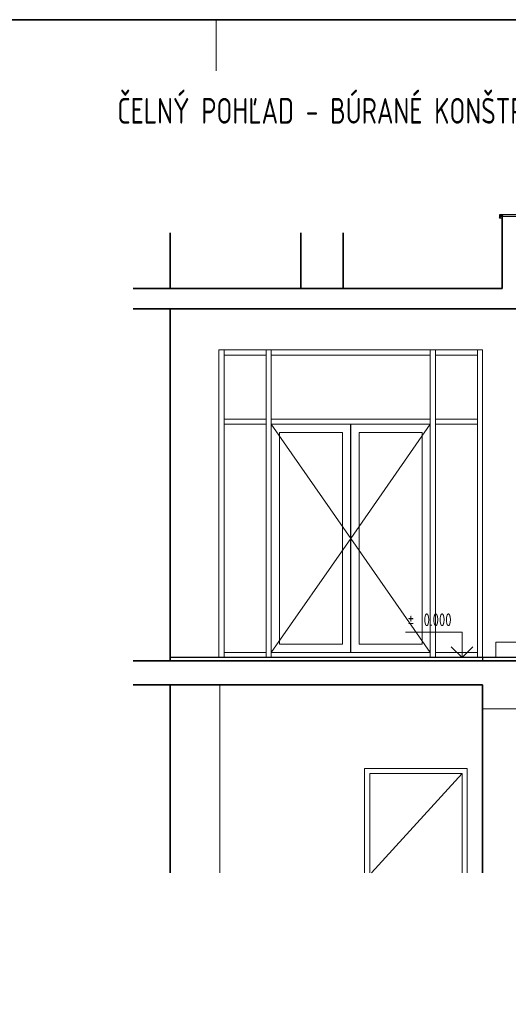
# Model space of a CAD drawing. Header units: inches. Extents: x -96941 to 10978768, y -673 to 1070890.
# Tile 11 of 256: x 17616 to 22378, y 53467 to 63065. Entities that reach past the tile are written whole.
import ezdxf
from ezdxf.enums import TextEntityAlignment as Align

# ---------------------------------------------------------------- set-up
doc = ezdxf.new("R2010")
doc.units = ezdxf.units.IN
doc.linetypes.add('2bodkociarka 1_8', pattern=[3.39, 1.8, -0.53, 0, -0.53, 0, -0.53])
for name, color, linetype, lineweight in [('!_A_01_TENKÁ', 8, 'Continuous', 13), ('!_A_02_HRUBÁ', 255, 'Continuous', 35), ('!_A_22_PLAVÁK', 110, 'Continuous', 9), ('A-DOOR', 31, 'Continuous', 18), ('A-DOOR-FRAM', 31, 'Continuous', 25), ('A-FLOR', 192, 'Continuous', 13), ('A-FLOR-HRAL', 11, 'Continuous', 18), ('A-GLAZ-CWMG', 51, 'Continuous', 18), ('A-WALL', 113, 'Continuous', 18)]:
    doc.layers.add(name, color=color, linetype=linetype, lineweight=lineweight)
doc.styles.add('Iso CP', font='isocp.shx', dxfattribs={"width": 0.8})

# ---------------------------------------------------------------- blocks, each defined once
blk = doc.blocks.new('Dvere - 900x1970-1112678-C-C B')
at = {"layer": 'A-DOOR', "color": 250, "linetype": 'Continuous', "lineweight": 18}
for p, q in [((18575, 1970), (17675, 1970)), ((17675, 1970), (17675, 1002.7)), ((18575, 1970), (17691.2, 1002.7)), ((18575, 1970), (17691.2, 1002.7)), ((18575, 1002.7), (18575, 1970))]:
    blk.add_line(p, q, dxfattribs=at)
at = {"layer": 'A-DOOR-FRAM', "color": 250, "linetype": 'Continuous', "lineweight": 18}
for p, q in [((17625, 1002.7), (17625, 2020)), ((18625, 2020), (17625, 2020)), ((18625, 1002.7), (18625, 2020)), ((17675, 1970), (17675, 1002.7)), ((17675, 1970), (18575, 1970)), ((18575, 1970), (18575, 1002.7))]:
    blk.add_line(p, q, dxfattribs=at)
blk = doc.blocks.new('Dvere_vZS 2K - Dvere_vZS 2K-1522323-C-C B')
at = {"layer": 'A-DOOR', "color": 250, "linetype": 'Continuous', "lineweight": 18}
for p, q in [((16715, 5375), (17490, 4262.5)), ((18265, 5375), (17490, 4262.5)), ((17490, 4262.5), (16715, 3150)), ((17490, 4262.5), (18265, 3150))]:
    blk.add_line(p, q, dxfattribs=at)
at = {"layer": 'A-DOOR-FRAM', "color": 250, "linetype": 'Continuous', "lineweight": 18}
for p, q in [((17489.2, 3150), (17489.2, 5375)), ((17490.8, 5375), (17490.8, 3150)), ((16795, 5295), (17409.2, 5295)), ((16795, 3230), (16795, 5295)), ((17409.2, 5295), (17409.2, 3230)), ((17570.8, 5295), (18185, 5295)), ((17570.8, 3230), (17570.8, 5295)), ((18185, 5295), (18185, 3230)), ((17409.2, 3230), (16795, 3230)), ((18185, 3230), (17570.8, 3230))]:
    blk.add_line(p, q, dxfattribs=at)
blk = doc.blocks.new('Rectangular Mullion - 50x150-1522304-C-C B')
at = {"layer": 'A-GLAZ-CWMG', "color": 250}
for p, q in [((16665, 6100), (16665, 5400)), ((16715, 5400), (16715, 6100))]:
    blk.add_line(p, q, dxfattribs=at)
blk = doc.blocks.new('Rectangular Mullion - 50x150-1522319-C-C B')
at = {"layer": 'A-GLAZ-CWMG', "color": 250}
for p, q in [((16665, 5400), (16665, 3100)), ((16715, 3100), (16715, 5400))]:
    blk.add_line(p, q, dxfattribs=at)
blk = doc.blocks.new('Rectangular Mullion - 50x150-1522296-C-C B')
at = {"layer": 'A-GLAZ-CWMG', "color": 250}
for p, q in [((18315, 5375), (18315, 5425)), ((18725, 5425), (18315, 5425)), ((18315, 5375), (18725, 5375)), ((18725, 5425), (18725, 5375))]:
    blk.add_line(p, q, dxfattribs=at)
blk = doc.blocks.new('Rectangular Mullion - 50x150-1522288-C-C B')
at = {"layer": 'A-GLAZ-CWMG', "color": 250}
for p, q in [((16715, 5375), (16715, 5425)), ((18265, 5425), (16715, 5425)), ((16715, 5375), (18265, 5375)), ((18265, 5425), (18265, 5375))]:
    blk.add_line(p, q, dxfattribs=at)
blk = doc.blocks.new('Rectangular Mullion - 50x150-1522324-C-C B')
at = {"layer": 'A-GLAZ-CWMG', "color": 250}
blk.add_line((16255, 3100), (16255, 5400), dxfattribs=at)
blk = doc.blocks.new('Rectangular Mullion - 50x150-1522311-C-C B')
at = {"layer": 'A-GLAZ-CWMG', "color": 250}
blk.add_line((16255, 5400), (16255, 6100), dxfattribs=at)
blk = doc.blocks.new('Rectangular Mullion - 50x150-1522305-C-C B')
at = {"layer": 'A-GLAZ-CWMG', "color": 250}
for p, q in [((16715, 6050), (16715, 6100)), ((16715, 6050), (18265, 6050)), ((18265, 6100), (18265, 6050))]:
    blk.add_line(p, q, dxfattribs=at)
blk = doc.blocks.new('Rectangular Mullion - 50x150-1522306-C-C B')
at = {"layer": 'A-GLAZ-CWMG', "color": 250}
for p, q in [((16255, 6050), (16255, 6100)), ((16255, 6050), (16665, 6050)), ((16665, 6100), (16665, 6050))]:
    blk.add_line(p, q, dxfattribs=at)
blk = doc.blocks.new('Rectangular Mullion - 50x150-1522314-C-C B')
at = {"layer": 'A-GLAZ-CWMG', "color": 250}
blk.add_line((18725, 6100), (18725, 5400), dxfattribs=at)
blk = doc.blocks.new('Rectangular Mullion - 50x150-1522325-C-C B')
at = {"layer": 'A-GLAZ-CWMG', "color": 250}
blk.add_line((18725, 5400), (18725, 3100), dxfattribs=at)
blk = doc.blocks.new('Rectangular Mullion - 50x150-1522320-C-C B')
at = {"layer": 'A-GLAZ-CWMG', "color": 250}
for p, q in [((18315, 3100), (18315, 3150)), ((18725, 3150), (18315, 3150)), ((18725, 3150), (18725, 3100))]:
    blk.add_line(p, q, dxfattribs=at)
blk = doc.blocks.new('Rectangular Mullion - 50x150-1522321-C-C B')
at = {"layer": 'A-GLAZ-CWMG', "color": 250}
for p, q in [((16715, 3100), (16715, 3150)), ((18265, 3150), (16715, 3150)), ((18265, 3150), (18265, 3100))]:
    blk.add_line(p, q, dxfattribs=at)
blk = doc.blocks.new('Zábradlí - Zábradlí-1527315-C-C B')
at = {"layer": 'A-FLOR-HRAL', "color": 7, "lineweight": 25}
for p, q in [((19175, 7420), (18940, 7415)), ((18940, 7415), (18940, 7385)), ((18940, 7385), (18951.8, 7401.1)), ((18943.4, 7410.1), (18969.4, 7410.6)), ((18943.4, 7398.3), (18943.4, 7410.1)), ((18951.8, 7401.1), (18943.4, 7398.3)), ((18969.4, 7410.6), (18977, 7405)), ((18977, 7405), (19126.2, 7405)), ((19126.2, 7405), (19138.8, 7414.2)), ((19138.8, 7414.2), (19171.6, 7414.9)), ((19171.6, 7414.9), (19171.6, 7378.9)), ((19175, 7365), (19175, 7420)), ((19171.6, 7378.9), (19165, 7380.6)), ((19165, 7378.6), (19175, 7365))]:
    blk.add_line(p, q, dxfattribs=at)
at = {"layer": 'A-FLOR-HRAL', "color": 250}
for p, q in [((18970.1, 7410.1), (18943.4, 7410.1)), ((19171.6, 7401.1), (18951.8, 7401.1)), ((19171.6, 7405), (19126.2, 7405)), ((19171.6, 7414.2), (19138.8, 7414.2)), ((31580, 7420), (19175, 7420)), ((31580, 7365), (31580, 7420)), ((18965, 7385), (18940, 7385)), ((31580, 7365), (19175, 7365))]:
    blk.add_line(p, q, dxfattribs=at)
blk = doc.blocks.new('rámik')
at = {"layer": '!_A_01_TENKÁ'}
blk.add_lwpolyline([(-21000, 20500), (-21000, 21000)], dxfattribs=at)
at = {"layer": '!_A_02_HRUBÁ'}
blk.add_lwpolyline([(-36750, 21000), (0, 21000), (0, 0), (-36750, 0)], close=True, dxfattribs=at)
blk = doc.blocks.new('*U1237')
at = {"linetype": 'Continuous'}
for p, q in [((310, 250), (-240, 250)), ((310, 0), (310, 250)), ((310, 0), (203.9, 106.1)), ((310, 0), (416.1, 106.1)), ((110, 0), (510, 0))]:
    blk.add_line(p, q, dxfattribs=at)
at = {"color": 4, "linetype": 'Continuous', "style": 'Iso CP', "width": 0.8}
blk.add_text('%%P', height=125, dxfattribs=at).set_placement((-188.7, 369.4), align=Align.MIDDLE_CENTER)
at = {"color": 4, "linetype": 'Continuous', "style": 'Iso CP', "width": 0.8, "flags": 8}
blk.add_attdef('VYSKKOT', text='', height=125, dxfattribs=at).set_placement((71.2, 369.4), align=Align.MIDDLE_CENTER)

msp = doc.modelspace()

# ---------------------------------------------------------------- linework, layer by layer
at = {"layer": '!_A_01_TENKÁ'}
for p, q in [((22517.359, 61146.175), (22317.359, 61146.175)), ((22127.359, 56346.175), (22537.359, 56346.175))]:
    msp.add_line(p, q, dxfattribs=at)
at = {"layer": '!_A_02_HRUBÁ'}
for p, q in [((22317.359, 61146.175), (22317.359, 60446.175)), ((19082.359, 60446.175), (19082.359, 60986.342)), ((20357.359, 60986.342), (20357.359, 60446.175)), ((20767.359, 60446.175), (20767.359, 60986.342)), ((20357.359, 60446.175), (18721.173, 60446.175)), ((20767.359, 60446.175), (20357.359, 60446.175)), ((22317.359, 60446.175), (20767.359, 60446.175)), ((18721.173, 60246.175), (22517.359, 60246.175)), ((19082.359, 56816.175), (19082.359, 60246.175)), ((22537.359, 56816.175), (18721.173, 56816.175)), ((18721.173, 56581.175), (22127.359, 56581.175)), ((19082.359, 54748.906), (19082.359, 56581.175)), ((22127.359, 56581.175), (22127.359, 56346.175)), ((22127.359, 56346.175), (22127.359, 54748.906))]:
    msp.add_line(p, q, dxfattribs=at)
at = {"layer": 'A-FLOR', "color": 7, "lineweight": 25}
msp.add_line((22537.359, 56846.175), (19082.359, 56846.175), dxfattribs=at)
at = {"layer": 'A-WALL'}
for p, q in [((19557.359, 56846.175), (19557.359, 59846.175)), ((19557.359, 59846.175), (22127.359, 59846.175)), ((22127.359, 59846.175), (22127.359, 56846.175)), ((19567.359, 56581.175), (19567.359, 54748.906)), ((20977.359, 54748.906), (20977.359, 55766.175)), ((20977.359, 55766.175), (21977.359, 55766.175)), ((21977.359, 55766.175), (21977.359, 54748.906))]:
    msp.add_line(p, q, dxfattribs=at)
at = {"layer": 'A-WALL', "color": 40, "true_color": 0xffbf00}
for p in [(22257.359, 56846.175), (22537.359, 56996.175)]:
    msp.add_line(p, (22257.359, 56996.175), dxfattribs=at)
at = {"layer": 'A-WALL', "color": 7, "lineweight": 25}
msp.add_line((22127.359, 56846.175), (22127.359, 56816.175), dxfattribs=at)

# ---------------------------------------------------------------- block references
at = {"layer": '!_A_01_TENKÁ'}
msp.add_blockref('rámik', (40530.377, 42064.999), dxfattribs=at)
at = {"layer": '!_A_22_PLAVÁK'}
msp.add_blockref('*U1237', (21617.359, 56846.175), dxfattribs=at).add_auto_attribs({'VYSKKOT': '0.000'})
at = {"layer": 'A-DOOR', "linetype": '2bodkociarka 1_8', "lineweight": 18}
for name in ['Dvere_vZS 2K - Dvere_vZS 2K-1522323-C-C B', 'Dvere - 900x1970-1112678-C-C B']:
    msp.add_blockref(name, (3352.359, 53746.175), dxfattribs=at)
at = {"layer": 'A-FLOR-HRAL'}
msp.add_blockref('Zábradlí - Zábradlí-1527315-C-C B', (3352.359, 53746.175), dxfattribs=at)
at = {"layer": 'A-GLAZ-CWMG'}
for name, p in [('Rectangular Mullion - 50x150-1522311-C-C B', (3352.359, 53746.175)), ('Rectangular Mullion - 50x150-1522306-C-C B', (3352.359, 53746.175)), ('Rectangular Mullion - 50x150-1522304-C-C B', (3352.359, 53746.175)), ('Rectangular Mullion - 50x150-1522305-C-C B', (3352.359, 53746.175)), ('Rectangular Mullion - 50x150-1522304-C-C B', (4952.359, 53746.175)), ('Rectangular Mullion - 50x150-1522306-C-C B', (5412.359, 53746.175)), ('Rectangular Mullion - 50x150-1522314-C-C B', (3352.359, 53746.175)), ('Rectangular Mullion - 50x150-1522296-C-C B', (1292.359, 53746.175)), ('Rectangular Mullion - 50x150-1522324-C-C B', (3352.359, 53746.175)), ('Rectangular Mullion - 50x150-1522319-C-C B', (3352.359, 53746.175)), ('Rectangular Mullion - 50x150-1522288-C-C B', (3352.359, 53746.175)), ('Rectangular Mullion - 50x150-1522319-C-C B', (4952.359, 53746.175)), ('Rectangular Mullion - 50x150-1522296-C-C B', (3352.359, 53746.175)), ('Rectangular Mullion - 50x150-1522325-C-C B', (3352.359, 53746.175)), ('Rectangular Mullion - 50x150-1522320-C-C B', (1292.359, 53746.175)), ('Rectangular Mullion - 50x150-1522321-C-C B', (3352.359, 53746.175)), ('Rectangular Mullion - 50x150-1522320-C-C B', (3352.359, 53746.175))]:
    msp.add_blockref(name, p, dxfattribs=at)

# ---------------------------------------------------------------- texts
at = {"layer": '!_A_01_TENKÁ', "insert": (18568.043, 62301.598), "char_height": 250, "attachment_point": 1, "style": 'Iso CP'}
msp.add_mtext_dynamic_manual_height_columns('ČELNÝ POHĽAD - BÚRANÉ KONŠTRUKCIE   M 1:50 ', width=5913.94469, gutter_width=1, heights=[0], dxfattribs=at)

doc.saveas('drawing.dxf')
